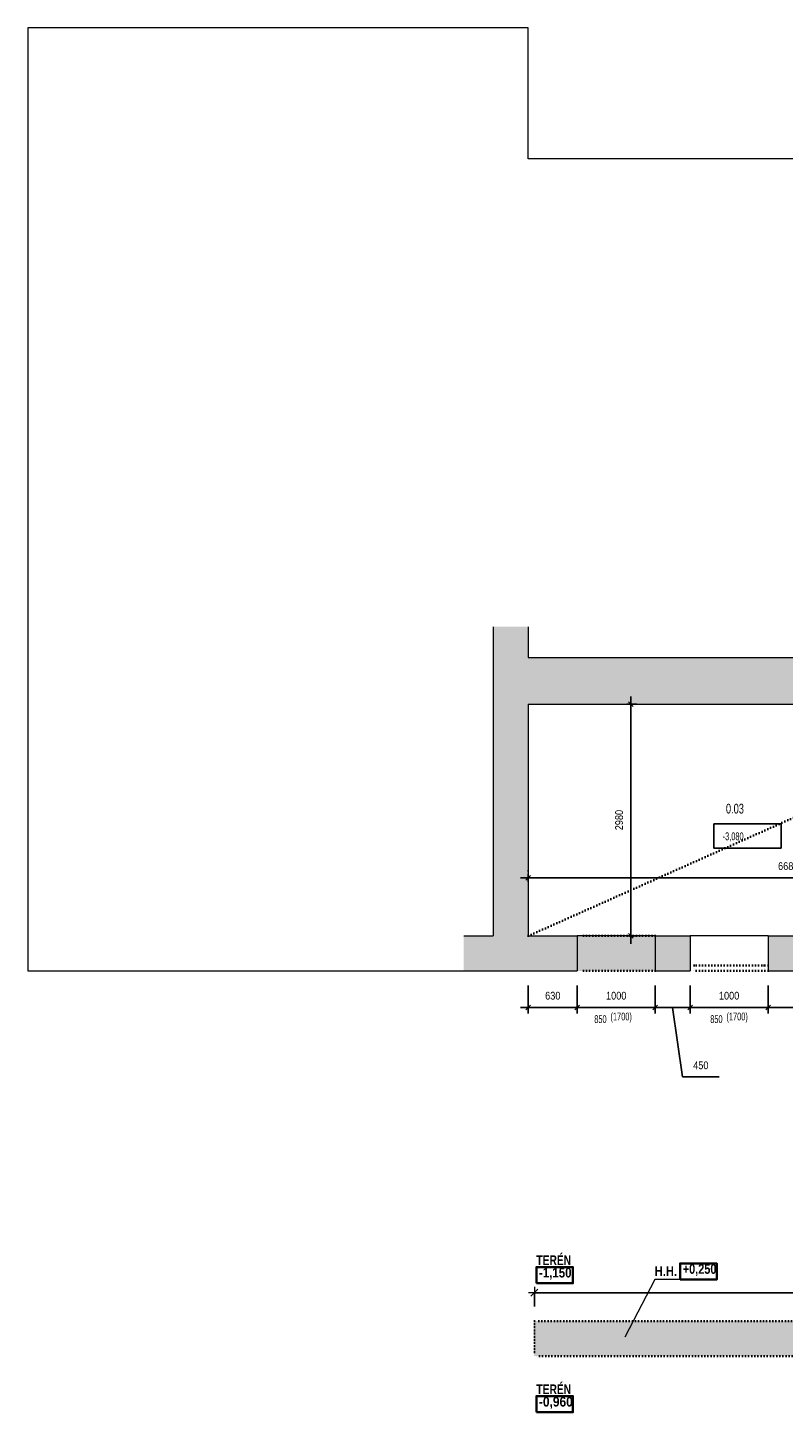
# Model space of a CAD drawing. Header units: millimetres. Extents: x -17938 to 23607, y -64074 to -44432.
# Tile 1 of 6: x -17938 to -8232, y -63269 to -45472. Entities that reach past the tile are written whole.
import ezdxf

# ---------------------------------------------------------------- set-up
doc = ezdxf.new("R2010")
doc.units = ezdxf.units.MM
doc.header["$PDMODE"] = 65
doc.linetypes.add('Teckovana 0.5x_2', pattern=[40, 0, -40])
for name, color, linetype, lineweight in [('XR$1$FILING_1', 7, 'Continuous', 25), ('XR$2$1.PP - STÁVAJÍCÍ STAV_1', 7, 'Continuous', 25), ('XR$3$KOTY_1', 7, 'Continuous', 25), ('XR$4$1.PP - BOURÁNÍ_1', 7, 'Continuous', 25)]:
    doc.layers.add(name, color=color, linetype=linetype, lineweight=lineweight)
doc.styles.add('ARIALNARROW', font='ARIALN.TTF')
doc.dimstyles.new('DIMSTYLE_3', dxfattribs={"dimtxt": 125, "dimasz": 150, "dimexe": 0, "dimexo": 0, "dimgap": 62.5, "dimtad": 2, "dimdec": 0, "dimrnd": 5, "dimzin": 12, "dimdsep": 46, "dimtxsty": 'ARIALNARROW', "dimblk1": 'ALL_ML_STRICH', "dimblk2": 'ALL_ML_STRICH', "dimsah": 1, "dimcen": 0, "dimclrd": 6, "dimclre": 6, "dimclrt": 6, "dimadec": 0, "dimazin": 0, "dimtfac": 1, "dimtdec": 0, "dimtix": 1, "dimtmove": 2, "dimatfit": 3, "dimfxl": 0, "dimtzin": 0, "dimlwd": 0, "dimlwe": 18, "dimarcsym": 0})

# ---------------------------------------------------------------- blocks, each defined once
blk = doc.blocks.new('NSY140')
at = {"color": 0, "linetype": 'ByBlock', "lineweight": -2}
for p, q in [((-25, 0), (25, 0)), ((-15, -15), (15, 15)), ((0, -25), (0, 25))]:
    blk.add_line(p, q, dxfattribs=at)
blk = doc.blocks.new('ALL_ML_STRICH')
at = {"color": 0, "linetype": 'ByBlock', "lineweight": -2}
for p, q in [((-1, 0), (0.5, 0)), ((-0.3, -0.3), (0.3, 0.3)), ((0, -0.5), (0, 0.5))]:
    blk.add_line(p, q, dxfattribs=at)
blk = doc.blocks.new('*D11')
at = {"layer": 'DEFPOINTS', "color": 6, "linetype": 'Continuous', "lineweight": 18}
for p in [(-11428, -61732), (-11428, -62097), (-1228, -62097)]:
    blk.add_point(p, dxfattribs=at)
at = {"layer": 'XR$4$1.PP - BOURÁNÍ_1', "color": 6, "linetype": 'Continuous', "lineweight": -2}
for p, q in [((-11428, -61911), (-11428, -61732)), ((-11428, -61732), (-1228, -61732)), ((-1228, -61732), (-1228, -61732))]:
    blk.add_line(p, q, dxfattribs=at)
at = {"layer": 'XR$4$1.PP - BOURÁNÍ_1', "color": 6, "linetype": 'Continuous', "lineweight": 18, "xscale": 150, "yscale": 150, "zscale": 150, "rotation": 180}
blk.add_blockref('ALL_ML_STRICH', (-11428, -61732), dxfattribs=at)
at = {"layer": 'XR$4$1.PP - BOURÁNÍ_1', "color": 6, "linetype": 'Continuous', "lineweight": 18, "xscale": 150, "yscale": 150, "zscale": 150}
blk.add_blockref('ALL_ML_STRICH', (-1228, -61732), dxfattribs=at)
at = {"layer": 'XR$4$1.PP - BOURÁNÍ_1', "color": 6, "linetype": 'Continuous', "lineweight": 18, "insert": (-6334, -61619), "char_height": 125, "width": 507.14, "attachment_point": 5, "style": 'ARIALNARROW'}
blk.add_mtext('\\W0.81;\\A1;{10200}', dxfattribs=at)

msp = doc.modelspace()

# ---------------------------------------------------------------- hatches: boundary and pattern name
at = {"layer": 'XR$1$FILING_1', "linetype": 'Continuous', "lineweight": 50}
msp.add_hatch(color=254, dxfattribs=at).paths.add_polyline_path([(-2052.8, -47606.7), (-2022.8, -47606.7), (-2022.8, -47156.7), (-2875.1, -47156.7), (-2875.1, -47606.7), (-2652.8, -47606.7), (-2652.8, -53566.7), (-11507.8, -53566.7), (-11507.8, -53172.2), (-11957.8, -53172.2), (-11957.8, -57146.7), (-12335.6, -57146.7), (-12335.6, -57596.7), (-10877.8, -57596.7), (-10877.8, -57146.7), (-11507.8, -57146.7), (-11507.8, -54166.7), (-4827.8, -54166.7), (-4827.8, -54966.7), (-4527.8, -54966.7), (-4527.8, -54166.7), (-1077.8, -54166.7), (-1077.8, -54266.7), (-777.8, -54266.7), (-777.8, -53566.7), (-1357.8, -53566.7), (-1357.8, -52966.7), (-2052.8, -52966.7)])
at = {"layer": 'XR$1$FILING_1', "linetype": 'Teckovana 0.5x_2', "lineweight": 50}
for points in [[(-9877.8, -57596.7), (-9427.8, -57596.7), (-9427.8, -57146.7), (-9877.8, -57146.7)], [(-8427.8, -57596.7), (-7977.8, -57596.7), (-7977.8, -57146.7), (-8427.8, -57146.7)]]:
    msp.add_hatch(color=254, dxfattribs=at).paths.add_polyline_path(points)
at = {"layer": 'XR$4$1.PP - BOURÁNÍ_1', "linetype": 'Continuous', "lineweight": 50}
msp.add_hatch(color=2, dxfattribs=at).paths.add_polyline_path([(-10877.8, -57146.7), (-10877.8, -57596.7), (-9877.8, -57596.7), (-9877.8, -57146.7)])
at = {"layer": 'XR$4$1.PP - BOURÁNÍ_1', "linetype": 'Teckovana 0.5x_2', "lineweight": 50}
msp.add_hatch(color=2, dxfattribs=at).paths.add_polyline_path([(-1227.8, -62096.7), (-11427.8, -62096.7), (-11427.8, -62546.7), (-777.8, -62546.7), (-777.8, -59666.7), (-1227.8, -59666.7)])

# ---------------------------------------------------------------- linework, layer by layer
at = {"layer": 'XR$2$1.PP - STÁVAJÍCÍ STAV_1', "color": 250, "linetype": 'Continuous', "lineweight": 13}
for p, q in [((-11507.8, -45471.7), (-17937.8, -45471.7)), ((-17937.8, -45471.7), (-17937.8, -57596.7)), ((-11507.8, -47156.7), (-11507.8, -45471.7)), ((-2875.1, -47156.7), (-11507.8, -47156.7)), ((-9877.8, -57146.7), (-10877.8, -57146.7)), ((-8427.8, -57146.7), (-9427.8, -57146.7)), ((-17937.8, -57596.7), (-12335.6, -57596.7))]:
    msp.add_line(p, q, dxfattribs=at)
at = {"layer": 'XR$2$1.PP - STÁVAJÍCÍ STAV_1', "color": 250, "linetype": 'Continuous', "lineweight": 18}
for p, q in [((-11957.8, -53172.2), (-11957.8, -57146.7)), ((-11507.8, -53172.2), (-11507.8, -53566.7)), ((-11507.8, -53566.7), (-2652.8, -53566.7)), ((-11507.8, -54166.7), (-4827.8, -54166.7)), ((-11507.8, -54166.7), (-11507.8, -57146.7)), ((-12335.6, -57146.7), (-11957.8, -57146.7)), ((-11507.8, -57146.7), (-10877.8, -57146.7)), ((-10877.8, -57146.7), (-10877.8, -57596.7)), ((-9877.8, -57146.7), (-9877.8, -57596.7)), ((-9877.8, -57146.7), (-9427.8, -57146.7)), ((-9427.8, -57146.7), (-9427.8, -57596.7)), ((-8427.8, -57146.7), (-8427.8, -57596.7)), ((-8427.8, -57146.7), (-7977.8, -57146.7)), ((-12335.6, -57596.7), (-10877.8, -57596.7)), ((-9877.8, -57596.7), (-9427.8, -57596.7)), ((-8427.8, -57596.7), (-7977.8, -57596.7))]:
    msp.add_line(p, q, dxfattribs=at)
at = {"layer": 'XR$3$KOTY_1', "color": 96, "linetype": 'Continuous', "lineweight": 25}
for p, q in [((-10191.5, -54066.7), (-10191.5, -57246.7)), ((-10155, -54166.7), (-10111.5, -54166.7)), ((-9125.6, -55706), (-8260.3, -55706)), ((-9125.6, -56019.1), (-9125.6, -55706)), ((-8260.3, -55706), (-8260.3, -56019.1)), ((-8260.3, -56019.1), (-9125.6, -56019.1)), ((-4727.8, -56398.6), (-11607.8, -56398.6)), ((-11507.8, -56298.6), (-11507.8, -56318.6)), ((-10155, -57146.7), (-10111.5, -57146.7)), ((-11507.8, -57783.1), (-11507.8, -58143.9)), ((-10877.8, -57783.1), (-10877.8, -58143.9)), ((-10877.8, -57783.1), (-10877.8, -58143.9)), ((-9877.8, -57783.1), (-9877.8, -58143.9)), ((-9877.8, -57783.1), (-9877.8, -58143.9)), ((-9427.8, -57783.1), (-9427.8, -58143.9)), ((-9427.8, -57783.1), (-9427.8, -58143.9)), ((-8427.8, -57783.1), (-8427.8, -58143.9)), ((-8427.8, -57783.1), (-8427.8, -58143.9)), ((-10777.8, -58063.9), (-11607.8, -58063.9)), ((-9777.8, -58063.9), (-10977.8, -58063.9)), ((-9327.8, -58063.9), (-9977.8, -58063.9)), ((-9652.8, -58063.9), (-9525.3, -58958.9)), ((-8327.8, -58063.9), (-9527.8, -58063.9)), ((-7877.8, -58063.9), (-8527.8, -58063.9)), ((-9525.3, -58958.9), (-9056.2, -58958.9))]:
    msp.add_line(p, q, dxfattribs=at)
at = {"layer": 'XR$4$1.PP - BOURÁNÍ_1', "color": 7, "linetype": 'Teckovana 0.5x_2', "lineweight": 35}
for p, q in [((-11507.8, -57146.7), (-4827.8, -54166.7)), ((-9877.8, -57146.7), (-10877.8, -57146.7)), ((-9877.8, -57596.7), (-10877.8, -57596.7)), ((-8427.8, -57526.7), (-9427.8, -57526.7)), ((-8427.8, -57596.7), (-9427.8, -57596.7)), ((-9377.8, -57526.7), (-9377.8, -57596.7)), ((-8477.8, -57526.7), (-8477.8, -57596.7)), ((-1227.8, -62096.7), (-11427.8, -62096.7)), ((-11427.8, -62096.7), (-11427.8, -62546.7)), ((-777.8, -62546.7), (-11427.8, -62546.7))]:
    msp.add_line(p, q, dxfattribs=at)
at = {"layer": 'XR$4$1.PP - BOURÁNÍ_1', "color": 7, "linetype": 'Continuous', "lineweight": 13}
for p, q in [((-9883.4, -61562.8), (-10267.8, -62301.2)), ((-9086.7, -61562.8), (-9883.4, -61562.8))]:
    msp.add_line(p, q, dxfattribs=at)
at = {"layer": 'XR$4$1.PP - BOURÁNÍ_1', "color": 7, "linetype": 'Continuous', "lineweight": 35}
for points in [[(-9556.7, -61562.8), (-9086.7, -61562.8), (-9086.7, -61354.4), (-9556.7, -61354.4), (-9556.7, -61562.8)], [(-11403.4, -61610.3), (-10933.4, -61610.3), (-10933.4, -61401.9), (-11403.4, -61401.9), (-11403.4, -61610.3)], [(-11403.4, -63269.2), (-10933.4, -63269.2), (-10933.4, -63060.8), (-11403.4, -63060.8), (-11403.4, -63269.2)]]:
    msp.add_lwpolyline(points, dxfattribs=at)

# ---------------------------------------------------------------- block references
at = {"layer": 'XR$3$KOTY_1', "color": 96, "linetype": 'Continuous', "lineweight": 25, "xscale": 1.999999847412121, "yscale": 1.999999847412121, "zscale": 1.999999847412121}
for p, rotation in [((-10191.5, -54166.7), 90), ((-11507.8, -56398.6), 180), ((-10191.5, -57146.7), 270), ((-11507.8, -58063.9), 180), ((-10877.8, -58063.9), 180), ((-9877.8, -58063.9), 180), ((-9427.8, -58063.9), 180), ((-8427.8, -58063.9), 180)]:
    msp.add_blockref('NSY140', p, dxfattribs=dict(at, rotation=rotation))
for p in [(-10877.8, -58063.9), (-9877.8, -58063.9), (-9427.8, -58063.9), (-8427.8, -58063.9)]:
    msp.add_blockref('NSY140', p, dxfattribs=at)

# ---------------------------------------------------------------- texts
at = {"layer": 'XR$2$1.PP - STÁVAJÍCÍ STAV_1', "color": 250, "linetype": 'Continuous', "lineweight": 25, "insert": (-8968.3, -55574), "char_height": 125, "width": 347.332, "attachment_point": 7}
msp.add_mtext('\\W0.71;0.03', dxfattribs=at)
at = {"layer": 'XR$3$KOTY_1', "color": 96, "linetype": 'Continuous', "lineweight": 18, "insert": (-10340.7, -55656.7), "char_height": 100, "width": 361.77, "attachment_point": 5, "rotation": 90}
msp.add_mtext('\\W0.88;2980', dxfattribs=at)
at = {"layer": 'XR$3$KOTY_1', "color": 96, "linetype": 'Continuous', "lineweight": 18, "char_height": 100}
for s, insert, width, attachment_point in [('\\W0.71;-3,080', (-9010.8, -55934.4), 404.927, 7), ('\\W0.88;6680', (-8167.8, -56249.4), 361.77, 5), ('\\W0.88;630', (-11192.8, -57914.7), 275.138, 5), ('\\W0.88;1000', (-10377.8, -57914.7), 347.332, 5), ('\\W0.88;1000', (-8927.8, -57914.7), 347.332, 5), ('\\W0.71;850', (-10659.8, -58266.6), 220.11, 7), ('\\W0.71;(1700)', (-10451, -58261.6), 393.375, 7), ('\\W0.71;850', (-9170.1, -58266.6), 220.11, 7), ('\\W0.71;(1700)', (-8961.4, -58261.6), 393.375, 7), ('\\W0.88;450', (-9290.8, -58809.7), 275.138, 5)]:
    msp.add_mtext(s, dxfattribs=dict(at, insert=insert, width=width, attachment_point=attachment_point))
at = {"layer": 'XR$4$1.PP - BOURÁNÍ_1', "color": 7, "linetype": 'Continuous', "lineweight": 35, "char_height": 125, "attachment_point": 7, "style": 'ARIALNARROW'}
for s, insert, width in [('\\W0.92;\\fArial Narrow|i0|b1|c0|p0;TERÉN ', (-11403.4, -61376.9), 544.449), ('\\W1.00;\\fArial Narrow|i0|b1|c0|p0;H.H. ', (-9883.4, -61516.9), 388.993), ('\\W0.98;\\fArial Narrow|i0|b1|c0|p0;+0,250', (-9523.4, -61516.9), 498.16), ('\\W1.03;\\fArial Narrow|i0|b1|c0|p0;-1,150', (-11370.1, -61564.4), 501.14), ('\\W0.92;\\fArial Narrow|i0|b1|c0|p0;TERÉN ', (-11403.4, -63035.8), 544.449), ('\\W1.07;\\fArial Narrow|i0|b1|c0|p0;-0,960', (-11370.1, -63223.3), 503.594)]:
    msp.add_mtext(s, dxfattribs=dict(at, insert=insert, width=width))

# ---------------------------------------------------------------- dimensions: what is measured, and where the dimension line sits
at = {"layer": 'XR$4$1.PP - BOURÁNÍ_1', "color": 6, "linetype": 'Continuous', "lineweight": 18}
dim = msp.add_linear_dim(base=(-1227.8, -61731.7), p1=(-11427.8, -61911.2), p2=(-1227.8, -61731.7), dimstyle='DIMSTYLE_3', override={"dimpost": '<>', "dimclrd": 6, "dimclre": 6, "dimclrt": 6, "dimlwd": 0, "dimlwe": 18}, dxfattribs=at)
dim.commit()
dim.dimension.update_dxf_attribs({"geometry": '*D11', "text_midpoint": (-6333.7, -61619.2), "dimtype": 160})

doc.saveas('drawing.dxf')
